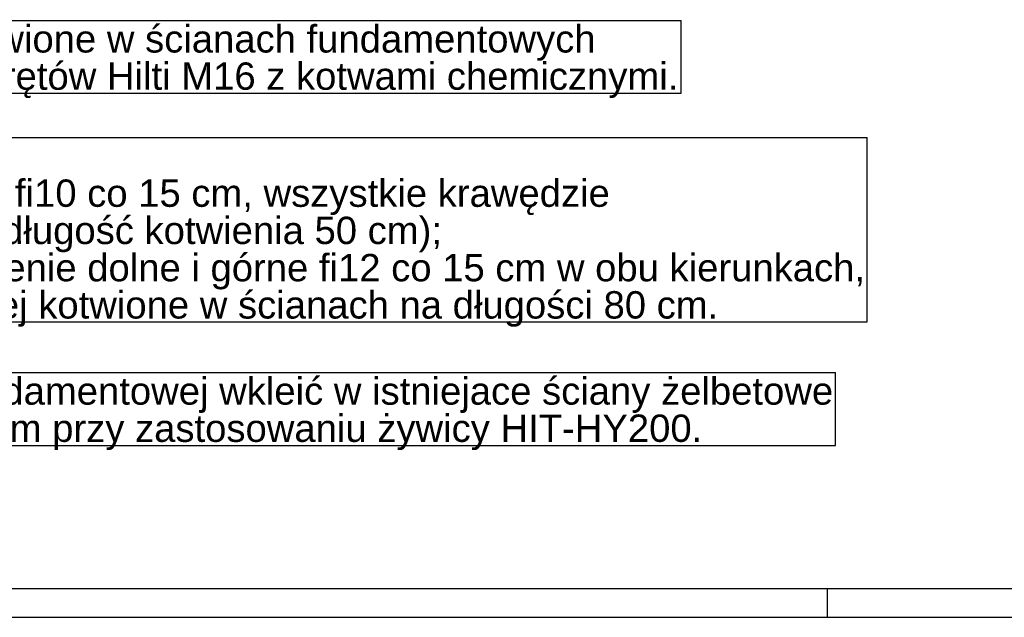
# Model space of a CAD drawing. Header units: millimetres. Extents: x -11738 to 23883, y -17414 to 12286.
# Tile 12 of 27: x 5713 to 14303, y -17414 to -12199. Entities that reach past the tile are written whole.
import ezdxf

# ---------------------------------------------------------------- set-up
doc = ezdxf.new("R2010")
doc.units = ezdxf.units.MM
doc.styles.add('Arial', font='ARIAL.TTF', dxfattribs={"height": 0.2})

# ---------------------------------------------------------------- blocks, each defined once
blk = doc.blocks.new('Unknown-7906501-15078')
at = {"color": 7, "linetype": 'Continuous'}
for p, q in [((-11488.1, -17164), (23011.9, -17164)), ((12761.9, -17414), (12761.9, -17164)), ((-11738.1, -17414), (23261.9, -17414))]:
    blk.add_line(p, q, dxfattribs=at)
blk = doc.blocks.new('Text-7906501-198018')
at = {"color": 96, "linetype": 'Continuous'}
blk.add_line((1452.6, -13227), (13107.6, -13227), dxfattribs=at)
at = {"color": 0, "linetype": 'Continuous'}
for points in [[(10854.4, -13832), (10854.4, -13582), (1482.6, -13582), (1482.6, -13832)], [(9390.8, -14157), (9390.8, -13907), (1482.6, -13907), (1482.6, -14157)], [(13077.6, -14482), (13077.6, -14232), (1482.6, -14232), (1482.6, -14482)], [(11799.2, -14807), (11799.2, -14557), (1482.6, -14557), (1482.6, -14807)]]:
    blk.add_wipeout(points, dxfattribs=at)
at = {"color": 96, "linetype": 'Continuous'}
for p, q in [((13107.6, -14837), (13107.6, -13227)), ((1452.6, -14837), (13107.6, -14837))]:
    blk.add_line(p, q, dxfattribs=at)
at = {"color": 96, "linetype": 'Continuous', "style": 'Arial'}
for s, p in [('- ściany: pionowe i poziome fi10 co 15 cm, wszystkie krawędzie', (1482.6, -13832)), (' zamknięte prętami typu U (długość kotwienia 50 cm);', (1482.6, -14157)), ('- płyta fundamentowa: zbrojenie dolne i górne fi12 co 15 cm w obu kierunkach,', (1482.6, -14482)), ('wytyki z płyty fundamentowej kotwione w ścianach na długości 80 cm.', (1482.6, -14807))]:
    blk.add_text(s, height=238.77, dxfattribs=at).set_placement(p)
blk = doc.blocks.new('Text-7906501-198019')
at = {"color": 0, "linetype": 'Continuous'}
for points in [[(12800.9, -15558.4), (12800.9, -15308.4), (1799.2, -15308.4), (1799.2, -15558.4)], [(11662.1, -15883.4), (11662.1, -15633.4), (2938, -15633.4), (2938, -15883.4)]]:
    blk.add_wipeout(points, dxfattribs=at)
at = {"color": 96, "linetype": 'Continuous'}
for p, q in [((1769.2, -15278.4), (12830.9, -15278.4)), ((12830.9, -15913.4), (12830.9, -15278.4)), ((1769.2, -15913.4), (12830.9, -15913.4))]:
    blk.add_line(p, q, dxfattribs=at)
at = {"color": 96, "linetype": 'Continuous', "style": 'Arial'}
for s, p in [('Zbrojenie ścian i płyty fundamentowej wkleić w istniejace ściany żelbetowe', (1799.2, -15558.4)), ('na głębokość 15 cm przy zastosowaniu żywicy HIT-HY200.', (2938, -15883.4))]:
    blk.add_text(s, height=238.77, dxfattribs=at).set_placement(p)
blk = doc.blocks.new('Text-7906501-198029')
at = {"color": 0, "linetype": 'Continuous'}
for points in [[(10732, -12485.7), (10732, -12235.7), (4063.8, -12235.7), (4063.8, -12485.7)], [(11453.5, -12810.7), (11453.5, -12560.7), (3342.2, -12560.7), (3342.2, -12810.7)]]:
    blk.add_wipeout(points, dxfattribs=at)
at = {"color": 96, "linetype": 'Continuous'}
for p, q in [((3312.2, -12205.7), (11483.5, -12205.7)), ((11483.5, -12840.7), (11483.5, -12205.7)), ((3312.2, -12840.7), (11483.5, -12840.7))]:
    blk.add_line(p, q, dxfattribs=at)
at = {"color": 96, "linetype": 'Continuous', "style": 'Arial'}
for s, p in [('Słupki kotwione w ścianach fundamentowych', (4063.8, -12485.7)), ('przy użyciu 4 prętów Hilti M16 z kotwami chemicznymi.', (3342.2, -12810.7))]:
    blk.add_text(s, height=238.77, dxfattribs=at).set_placement(p)

msp = doc.modelspace()

# ---------------------------------------------------------------- block references
msp.add_blockref('Unknown-7906501-15078', (0, 0))

# ---------------------------------------------------------------- next in the draw order: block references
for name in ['Text-7906501-198029', 'Text-7906501-198018', 'Text-7906501-198019']:
    msp.add_blockref(name, (0, 0))

doc.saveas('drawing.dxf')
